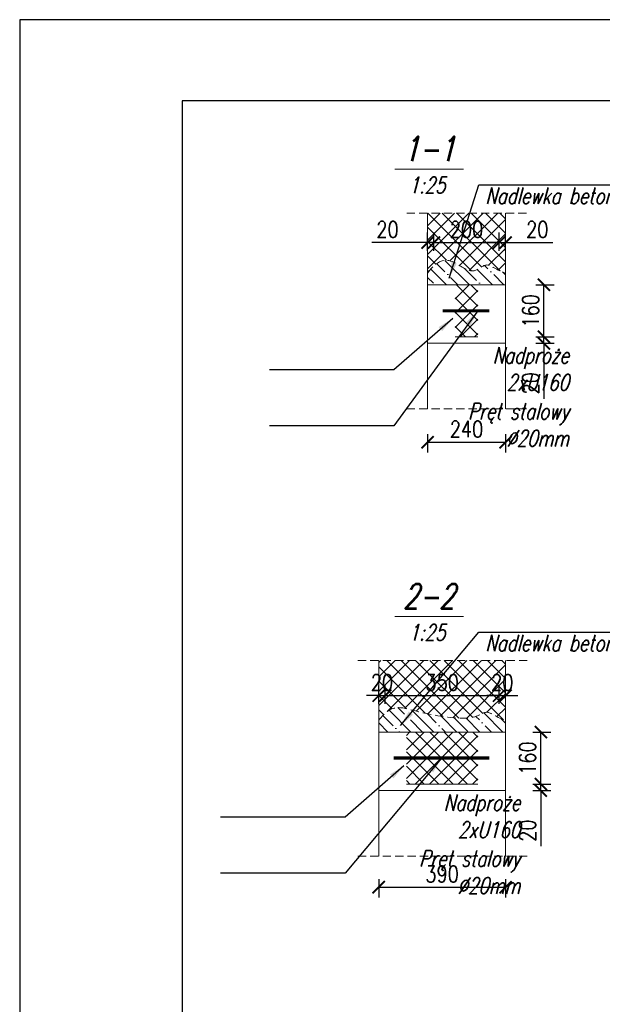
# Model space of a CAD drawing. Header units: millimetres. Extents: x 11984 to 50512, y -26688 to 13952.
# Tile 39 of 85: x 25153 to 25332, y 7941 to 8244. Entities that reach past the tile are written whole.
import ezdxf

# ---------------------------------------------------------------- set-up
doc = ezdxf.new("R2010")
doc.units = ezdxf.units.MM
doc.header["$MEASUREMENT"] = 0
doc.linetypes.add('HIDDEN', pattern=[9.525, 6.35, -3.175])
doc.layers.add('e-cad_opisy', color=7, linetype='Continuous')
doc.layers.add('e-cad_wypelnienia', color=254, linetype='Continuous')
for name, color, linetype, lineweight in [('e-cad_wymiary', 5, 'Continuous', 9), ('k-kreskowanie', 252, 'Continuous', 9), ('k-opis-blue', 161, 'Continuous', 35), ('k-opis-zbrojenia', 7, 'Continuous', 20), ('k-widok', 1, 'Continuous', 20), ('k-ściany istniejące', 190, 'Continuous', 18)]:
    doc.layers.add(name, color=color, linetype=linetype, lineweight=lineweight)
doc.styles.add('e-cad_1', font='simplex.shx', dxfattribs={"width": 0.8})
doc.styles.add('OPIS', font='simplex.shx', dxfattribs={"width": 0.85, "height": 15})
doc.styles.add('simplex15', font='simplex.shx', dxfattribs={"width": 0.75, "oblique": 15, "height": 10})
doc.dimstyles.new('e-cad_1_25_[cm]', dxfattribs={"dimscale": 2.5, "dimtxt": 2, "dimasz": 1.5, "dimexe": 1.25, "dimexo": 0.625, "dimtad": 1, "dimdec": 0, "dimlfac": 10, "dimrnd": 0.1, "dimdsep": 46, "dimtxsty": 'e-cad_1', "dimblk": 'ARCHTICK', "dimcen": 2.5, "dimclrd": 256, "dimclre": 256, "dimclrt": 7, "dimadec": 0, "dimazin": 0, "dimtfac": 1, "dimtdec": 0, "dimtix": 1, "dimtmove": 0, "dimatfit": 3, "dimfxl": 0, "dimarcsym": 0})
doc.dimstyles.new('LINIA', dxfattribs={"dimscale": 0.5, "dimtxt": 2.5, "dimasz": 10, "dimexe": 2.5, "dimexo": 5, "dimgap": 5, "dimtad": 1, "dimdec": 1, "dimdsep": 46, "dimtxsty": 'OPIS', "dimcen": 10, "dimadec": 0, "dimazin": 0, "dimtfac": 1, "dimtdec": 1, "dimtmove": 2, "dimatfit": 3, "dimfxl": 0, "dimtolj": 1, "dimtzin": 0, "dimarcsym": 0})
pattern_1 = [(135, (28008.336, 7559.1107), (-3.535534, -3.535534), []), (135, (28008.336, 7562.646), (-3.535534, -3.535534), [6.25, -1.25, 0, -1.25])]
pattern_2 = [(45, (-3700.3182, -2523.535), (-2.2097087, 2.2097087), []), (135, (-3700.3182, -2523.535), (-2.2097087, -2.2097087), [])]

# ---------------------------------------------------------------- blocks, each defined once
blk = doc.blocks.new('_ArchTick')
at = {"color": 0, "linetype": 'ByBlock', "const_width": 0.15}
blk.add_lwpolyline([(-0.5, -0.5), (0.5, 0.5)], dxfattribs=at)
blk = doc.blocks.new('*D30')
at = {"layer": 'Defpoints', "color": 0}
for p in [(25277.99, 8134.28), (25301.99, 8134.28), (25301.99, 8113.9)]:
    blk.add_point(p, dxfattribs=at)
at = {"layer": 'e-cad_wymiary', "lineweight": -2}
for p, q in [((25277.99, 8116.4), (25277.99, 8110.78)), ((25301.99, 8116.4), (25301.99, 8110.78)), ((25277.99, 8113.9), (25301.99, 8113.9))]:
    blk.add_line(p, q, dxfattribs=at)
at = {"layer": 'e-cad_wymiary', "lineweight": -2, "xscale": 3.75, "yscale": 3.75, "zscale": 3.75, "rotation": 180}
blk.add_blockref('_ArchTick', (25277.99, 8113.9), dxfattribs=at)
at = {"layer": 'e-cad_wymiary', "lineweight": -2, "xscale": 3.75, "yscale": 3.75, "zscale": 3.75}
blk.add_blockref('_ArchTick', (25301.99, 8113.9), dxfattribs=at)
at = {"layer": 'e-cad_wymiary', "color": 7, "insert": (25289.99, 8117.96), "char_height": 5, "attachment_point": 5, "style": 'e-cad_1'}
blk.add_mtext('240', dxfattribs=at)
blk = doc.blocks.new('*D31')
at = {"layer": 'Defpoints', "color": 0}
for p in [(25299.99, 8146.33), (25313.78, 8146.33), (25301.99, 8144.33)]:
    blk.add_point(p, dxfattribs=at)
at = {"layer": 'e-cad_wymiary', "lineweight": -2}
for p, q in [((25313.78, 8146.33), (25313.78, 8150.08)), ((25311.28, 8146.33), (25316.9, 8146.33)), ((25313.78, 8144.33), (25313.78, 8146.33)), ((25311.28, 8144.33), (25316.9, 8144.33)), ((25313.78, 8144.33), (25313.78, 8127.23))]:
    blk.add_line(p, q, dxfattribs=at)
at = {"layer": 'e-cad_wymiary', "lineweight": -2, "xscale": 3.75, "yscale": 3.75, "zscale": 3.75}
for p, rotation in [((25313.78, 8146.33), 270), ((25313.78, 8144.33), 90)]:
    blk.add_blockref('_ArchTick', p, dxfattribs=dict(at, rotation=rotation))
at = {"layer": 'e-cad_wymiary', "color": 7, "insert": (25309.71, 8132.03), "char_height": 5, "attachment_point": 5, "rotation": 90, "style": 'e-cad_1'}
blk.add_mtext('20', dxfattribs=at)
blk = doc.blocks.new('*D32')
at = {"layer": 'Defpoints', "color": 0}
for p in [(25301.99, 8162.33), (25313.78, 8162.33), (25299.99, 8146.33)]:
    blk.add_point(p, dxfattribs=at)
at = {"layer": 'e-cad_wymiary', "lineweight": -2}
for p, q in [((25311.28, 8162.33), (25316.9, 8162.33)), ((25313.78, 8146.33), (25313.78, 8162.33)), ((25311.28, 8146.33), (25316.9, 8146.33))]:
    blk.add_line(p, q, dxfattribs=at)
at = {"layer": 'e-cad_wymiary', "lineweight": -2, "xscale": 3.75, "yscale": 3.75, "zscale": 3.75}
for p, rotation in [((25313.78, 8162.33), 90), ((25313.78, 8146.33), 270)]:
    blk.add_blockref('_ArchTick', p, dxfattribs=dict(at, rotation=rotation))
at = {"layer": 'e-cad_wymiary', "color": 7, "insert": (25309.71, 8154.33), "char_height": 5, "attachment_point": 5, "rotation": 90, "style": 'e-cad_1'}
blk.add_mtext('160', dxfattribs=at)
blk = doc.blocks.new('*D33')
at = {"layer": 'Defpoints', "color": 0}
for p in [(25277.99, 8175.31), (25277.99, 8162.33), (25279.99, 8162.33)]:
    blk.add_point(p, dxfattribs=at)
at = {"layer": 'e-cad_wymiary', "lineweight": -2}
for p, q in [((25277.99, 8172.81), (25277.99, 8178.43)), ((25279.99, 8172.81), (25279.99, 8178.43)), ((25277.99, 8175.31), (25260.89, 8175.31)), ((25279.99, 8175.31), (25277.99, 8175.31)), ((25279.99, 8175.31), (25283.74, 8175.31))]:
    blk.add_line(p, q, dxfattribs=at)
at = {"layer": 'e-cad_wymiary', "lineweight": -2, "xscale": 3.75, "yscale": 3.75, "zscale": 3.75}
blk.add_blockref('_ArchTick', (25277.99, 8175.31), dxfattribs=at)
at = {"layer": 'e-cad_wymiary', "lineweight": -2, "xscale": 3.75, "yscale": 3.75, "zscale": 3.75, "rotation": 180}
blk.add_blockref('_ArchTick', (25279.99, 8175.31), dxfattribs=at)
at = {"layer": 'e-cad_wymiary', "color": 7, "insert": (25265.69, 8179.37), "char_height": 5, "attachment_point": 5, "style": 'e-cad_1'}
blk.add_mtext('20', dxfattribs=at)
blk = doc.blocks.new('*D34')
at = {"layer": 'Defpoints', "color": 0}
for p in [(25299.99, 8175.31), (25279.99, 8162.33), (25299.99, 8162.33)]:
    blk.add_point(p, dxfattribs=at)
at = {"layer": 'e-cad_wymiary', "lineweight": -2}
for p, q in [((25279.99, 8172.81), (25279.99, 8178.43)), ((25299.99, 8172.81), (25299.99, 8178.43)), ((25279.99, 8175.31), (25299.99, 8175.31))]:
    blk.add_line(p, q, dxfattribs=at)
at = {"layer": 'e-cad_wymiary', "lineweight": -2, "xscale": 3.75, "yscale": 3.75, "zscale": 3.75, "rotation": 180}
blk.add_blockref('_ArchTick', (25279.99, 8175.31), dxfattribs=at)
at = {"layer": 'e-cad_wymiary', "lineweight": -2, "xscale": 3.75, "yscale": 3.75, "zscale": 3.75}
blk.add_blockref('_ArchTick', (25299.99, 8175.31), dxfattribs=at)
at = {"layer": 'e-cad_wymiary', "color": 7, "insert": (25289.99, 8179.37), "char_height": 5, "attachment_point": 5, "style": 'e-cad_1'}
blk.add_mtext('200', dxfattribs=at)
blk = doc.blocks.new('*D35')
at = {"layer": 'Defpoints', "color": 0}
for p in [(25301.99, 8175.31), (25301.99, 8169.56), (25299.99, 8162.33)]:
    blk.add_point(p, dxfattribs=at)
at = {"layer": 'e-cad_wymiary', "lineweight": -2}
for p, q in [((25299.99, 8172.81), (25299.99, 8178.43)), ((25301.99, 8172.81), (25301.99, 8178.43)), ((25299.99, 8175.31), (25296.24, 8175.31)), ((25299.99, 8175.31), (25301.99, 8175.31)), ((25301.99, 8175.31), (25316.55, 8175.31)), ((25301.99, 8175.31), (25305.74, 8175.31))]:
    blk.add_line(p, q, dxfattribs=at)
at = {"layer": 'e-cad_wymiary', "lineweight": -2, "xscale": 3.75, "yscale": 3.75, "zscale": 3.75}
blk.add_blockref('_ArchTick', (25299.99, 8175.31), dxfattribs=at)
at = {"layer": 'e-cad_wymiary', "lineweight": -2, "xscale": 3.75, "yscale": 3.75, "zscale": 3.75, "rotation": 180}
blk.add_blockref('_ArchTick', (25301.99, 8175.31), dxfattribs=at)
at = {"layer": 'e-cad_wymiary', "color": 7, "insert": (25311.75, 8179.37), "char_height": 5, "attachment_point": 5, "style": 'e-cad_1'}
blk.add_mtext('20', dxfattribs=at)
blk = doc.blocks.new('*D36')
at = {"layer": 'Defpoints', "color": 0}
for p in [(25262.99, 7986.61), (25301.99, 7986.61), (25301.99, 7977.01)]:
    blk.add_point(p, dxfattribs=at)
at = {"layer": 'e-cad_wymiary', "lineweight": -2}
for p, q in [((25262.99, 7979.51), (25262.99, 7973.89)), ((25301.99, 7979.51), (25301.99, 7973.89)), ((25262.99, 7977.01), (25301.99, 7977.01))]:
    blk.add_line(p, q, dxfattribs=at)
at = {"layer": 'e-cad_wymiary', "lineweight": -2, "xscale": 3.75, "yscale": 3.75, "zscale": 3.75, "rotation": 180}
blk.add_blockref('_ArchTick', (25262.99, 7977.01), dxfattribs=at)
at = {"layer": 'e-cad_wymiary', "lineweight": -2, "xscale": 3.75, "yscale": 3.75, "zscale": 3.75}
blk.add_blockref('_ArchTick', (25301.99, 7977.01), dxfattribs=at)
at = {"layer": 'e-cad_wymiary', "color": 7, "insert": (25282.49, 7981.08), "char_height": 5, "attachment_point": 5, "style": 'e-cad_1'}
blk.add_mtext('390', dxfattribs=at)
blk = doc.blocks.new('*D37')
at = {"layer": 'Defpoints', "color": 0}
for p in [(25264.99, 8035.94), (25262.99, 8024.73), (25264.99, 8024.73)]:
    blk.add_point(p, dxfattribs=at)
at = {"layer": 'e-cad_wymiary', "lineweight": -2}
for p, q in [((25262.99, 8033.44), (25262.99, 8039.06)), ((25264.99, 8033.44), (25264.99, 8039.06)), ((25262.99, 8035.94), (25259.24, 8035.94)), ((25262.99, 8035.94), (25264.99, 8035.94)), ((25264.99, 8035.94), (25268.74, 8035.94))]:
    blk.add_line(p, q, dxfattribs=at)
at = {"layer": 'e-cad_wymiary', "lineweight": -2, "xscale": 3.75, "yscale": 3.75, "zscale": 3.75}
blk.add_blockref('_ArchTick', (25262.99, 8035.94), dxfattribs=at)
at = {"layer": 'e-cad_wymiary', "lineweight": -2, "xscale": 3.75, "yscale": 3.75, "zscale": 3.75, "rotation": 180}
blk.add_blockref('_ArchTick', (25264.99, 8035.94), dxfattribs=at)
at = {"layer": 'e-cad_wymiary', "color": 7, "insert": (25263.99, 8040), "char_height": 5, "attachment_point": 5, "style": 'e-cad_1'}
blk.add_mtext('20', dxfattribs=at)
blk = doc.blocks.new('*D38')
at = {"layer": 'Defpoints', "color": 0}
for p in [(25299.99, 8035.94), (25264.99, 8024.73), (25299.99, 8024.73)]:
    blk.add_point(p, dxfattribs=at)
at = {"layer": 'e-cad_wymiary', "lineweight": -2}
for p, q in [((25264.99, 8033.44), (25264.99, 8039.06)), ((25299.99, 8033.44), (25299.99, 8039.06)), ((25264.99, 8035.94), (25299.99, 8035.94))]:
    blk.add_line(p, q, dxfattribs=at)
at = {"layer": 'e-cad_wymiary', "lineweight": -2, "xscale": 3.75, "yscale": 3.75, "zscale": 3.75, "rotation": 180}
blk.add_blockref('_ArchTick', (25264.99, 8035.94), dxfattribs=at)
at = {"layer": 'e-cad_wymiary', "lineweight": -2, "xscale": 3.75, "yscale": 3.75, "zscale": 3.75}
blk.add_blockref('_ArchTick', (25299.99, 8035.94), dxfattribs=at)
at = {"layer": 'e-cad_wymiary', "color": 7, "insert": (25282.49, 8040), "char_height": 5, "attachment_point": 5, "style": 'e-cad_1'}
blk.add_mtext('350', dxfattribs=at)
blk = doc.blocks.new('*D39')
at = {"layer": 'Defpoints', "color": 0}
for p in [(25301.99, 8035.94), (25301.99, 8033.48), (25299.99, 8024.73)]:
    blk.add_point(p, dxfattribs=at)
at = {"layer": 'e-cad_wymiary', "lineweight": -2}
for p, q in [((25299.99, 8033.44), (25299.99, 8039.06)), ((25301.99, 8035.04), (25301.99, 8039.06)), ((25299.99, 8035.94), (25296.24, 8035.94)), ((25299.99, 8035.94), (25301.99, 8035.94)), ((25301.99, 8035.94), (25305.74, 8035.94))]:
    blk.add_line(p, q, dxfattribs=at)
at = {"layer": 'e-cad_wymiary', "lineweight": -2, "xscale": 3.75, "yscale": 3.75, "zscale": 3.75}
blk.add_blockref('_ArchTick', (25299.99, 8035.94), dxfattribs=at)
at = {"layer": 'e-cad_wymiary', "lineweight": -2, "xscale": 3.75, "yscale": 3.75, "zscale": 3.75, "rotation": 180}
blk.add_blockref('_ArchTick', (25301.99, 8035.94), dxfattribs=at)
at = {"layer": 'e-cad_wymiary', "color": 7, "insert": (25300.99, 8040), "char_height": 5, "attachment_point": 5, "style": 'e-cad_1'}
blk.add_mtext('20', dxfattribs=at)
blk = doc.blocks.new('*D40')
at = {"layer": 'Defpoints', "color": 0}
for p in [(25299.99, 8008.73), (25301.99, 8006.73), (25312.84, 8008.73)]:
    blk.add_point(p, dxfattribs=at)
at = {"layer": 'e-cad_wymiary', "lineweight": -2}
for p, q in [((25312.84, 8008.73), (25312.84, 8012.48)), ((25310.34, 8008.73), (25315.96, 8008.73)), ((25310.34, 8006.73), (25315.96, 8006.73)), ((25312.84, 8006.73), (25312.84, 8008.73)), ((25312.84, 8006.73), (25312.84, 7989.63))]:
    blk.add_line(p, q, dxfattribs=at)
at = {"layer": 'e-cad_wymiary', "lineweight": -2, "xscale": 3.75, "yscale": 3.75, "zscale": 3.75}
for p, rotation in [((25312.84, 8008.73), 270), ((25312.84, 8006.73), 90)]:
    blk.add_blockref('_ArchTick', p, dxfattribs=dict(at, rotation=rotation))
at = {"layer": 'e-cad_wymiary', "color": 7, "insert": (25308.77, 7994.43), "char_height": 5, "attachment_point": 5, "rotation": 90, "style": 'e-cad_1'}
blk.add_mtext('20', dxfattribs=at)
blk = doc.blocks.new('*D41')
at = {"layer": 'Defpoints', "color": 0}
for p in [(25301.99, 8024.73), (25312.84, 8024.73), (25299.99, 8008.73)]:
    blk.add_point(p, dxfattribs=at)
at = {"layer": 'e-cad_wymiary', "lineweight": -2}
for p, q in [((25310.34, 8024.73), (25315.96, 8024.73)), ((25312.84, 8008.73), (25312.84, 8024.73)), ((25310.34, 8008.73), (25315.96, 8008.73))]:
    blk.add_line(p, q, dxfattribs=at)
at = {"layer": 'e-cad_wymiary', "lineweight": -2, "xscale": 3.75, "yscale": 3.75, "zscale": 3.75}
for p, rotation in [((25312.84, 8024.73), 90), ((25312.84, 8008.73), 270)]:
    blk.add_blockref('_ArchTick', p, dxfattribs=dict(at, rotation=rotation))
at = {"layer": 'e-cad_wymiary', "color": 7, "insert": (25308.77, 8016.73), "char_height": 5, "attachment_point": 5, "rotation": 90, "style": 'e-cad_1'}
blk.add_mtext('160', dxfattribs=at)

msp = doc.modelspace()

# ---------------------------------------------------------------- hatches: boundary and pattern name
at = {"layer": 'k-kreskowanie'}
h = msp.add_hatch(dxfattribs=at)
h.set_pattern_fill('ANSI37', color=256, scale=25, style=0)
h.set_pattern_definition(pattern_2)
edge = h.paths.add_edge_path()
edge.add_line((25335.85, 8124.22), (25335.85, 8184.39))
edge.add_line((25335.85, 8184.39), (25522.45, 8184.39))
edge.add_line((25522.45, 8184.39), (25522.45, 8124.22))
edge.add_line((25522.45, 8124.22), (25478.82, 8124.22))
edge.add_line((25478.82, 8124.22), (25478.82, 8136.33))
edge.add_line((25478.82, 8136.33), (25503.82, 8136.33))
edge.add_line((25503.82, 8136.33), (25503.82, 8146.33))
edge.add_spline(control_points=[(25503.82, 8146.33), (25513.1, 8165.63), (25499.41, 8168.06), (25488.02, 8164.99), (25466.52, 8170.11), (25454.75, 8165.24), (25438.5, 8169.59), (25414.41, 8165.03), (25405.45, 8166.55), (25398.49, 8168.39), (25383.86, 8166.79), (25368.91, 8165.27), (25359.79, 8167.83), (25349.71, 8165.03), (25346.83, 8159.35), (25346.67, 8153.2), (25349.82, 8146.33)], knot_values=[0, 0, 0, 0, 1, 2, 3, 4, 5, 6, 7, 8, 9, 10, 11, 12, 13, 14, 14, 14, 14], degree=3, periodic=0)
edge.add_line((25349.82, 8146.33), (25349.82, 8136.33))
edge.add_line((25349.82, 8136.33), (25374.82, 8136.33))
edge.add_line((25374.82, 8136.33), (25374.82, 8124.22))
edge.add_line((25374.82, 8124.22), (25335.85, 8124.22))
edge = h.paths.add_edge_path()
edge.add_line((25277.99, 8184.39), (25301.99, 8184.39))
edge.add_line((25301.99, 8184.39), (25301.99, 8165.91))
edge.add_spline(control_points=[(25301.99, 8165.91), (25298.51, 8167.24), (25296.05, 8169.84), (25292.18, 8165.24), (25287.38, 8168.84), (25281.92, 8171.24), (25277.99, 8165.95)], knot_values=[0, 0, 0, 0, 1, 2, 3, 4, 4, 4, 4], degree=3, periodic=0)
edge.add_line((25277.99, 8165.95), (25277.99, 8184.39))
h.paths.add_polyline_path([(25286.49, 8146.33), (25293.49, 8146.33), (25293.49, 8154.33), (25286.49, 8154.33)])
h.paths.add_polyline_path([(25286.49, 8154.33), (25286.49, 8162.33), (25293.49, 8162.33), (25293.49, 8154.33)])
h.paths.add_polyline_path([(25470.07, 8172.85), (25383.57, 8172.85), (25383.57, 8180.35), (25470.07, 8180.35)], flags=24)
h.paths.add_polyline_path([(25505.81, 8172.85), (25496.84, 8172.85), (25496.84, 8180.35), (25505.81, 8180.35)], flags=24)
h.paths.add_polyline_path([(25356.81, 8172.85), (25347.84, 8172.85), (25347.84, 8180.35), (25356.81, 8180.35)], flags=24)
h.paths.add_polyline_path([(25296.39, 8175.62), (25283.6, 8175.62), (25283.6, 8183.12), (25296.39, 8183.12)], flags=24)
h.paths.add_polyline_path([(25483.22, 8116.82), (25470.43, 8116.82), (25470.43, 8124.32), (25483.22, 8124.32)], flags=9)
h.paths.add_polyline_path([(25383.22, 8116.82), (25370.43, 8116.82), (25370.43, 8124.32), (25383.22, 8124.32)], flags=9)
h.paths.add_polyline_path([(25498.84, 8116.82), (25486.81, 8116.82), (25486.81, 8124.32), (25498.84, 8124.32)], flags=9)
h.paths.add_polyline_path([(25366.84, 8116.82), (25354.81, 8116.82), (25354.81, 8124.32), (25366.84, 8124.32)], flags=9)
h.paths.add_polyline_path([(25345.76, 8116.82), (25336.78, 8116.82), (25336.78, 8124.32), (25345.76, 8124.32)], flags=9)
h.paths.add_polyline_path([(25518.94, 8116.82), (25509.96, 8116.82), (25509.96, 8124.32), (25518.94, 8124.32)], flags=9)
h = msp.add_hatch(dxfattribs=at)
h.set_pattern_fill('ANSI35', color=256, scale=20, angle=90, style=0)
h.set_pattern_definition(pattern_1)
edge = h.paths.add_edge_path()
edge.add_spline(control_points=[(25349.82, 8146.33), (25346.67, 8153.2), (25346.83, 8159.35), (25349.71, 8165.03), (25359.79, 8167.83), (25368.91, 8165.27), (25383.86, 8166.79), (25398.49, 8168.39), (25405.45, 8166.55), (25414.41, 8165.03), (25438.5, 8169.59), (25454.75, 8165.24), (25466.52, 8170.11), (25488.02, 8164.99), (25499.41, 8168.06), (25513.1, 8165.63), (25503.82, 8146.33)], knot_values=[0, 0, 0, 0, 1, 2, 3, 4, 5, 6, 7, 8, 9, 10, 11, 12, 13, 14, 14, 14, 14], degree=3, periodic=0)
edge.add_line((25503.82, 8146.33), (25498.82, 8146.33))
edge.add_line((25498.82, 8146.33), (25498.82, 8162.33))
edge.add_line((25498.82, 8162.33), (25354.82, 8162.33))
edge.add_line((25354.82, 8162.33), (25354.82, 8146.33))
edge.add_line((25354.82, 8146.33), (25349.82, 8146.33))
edge = h.paths.add_edge_path()
edge.add_line((25277.99, 8162.33), (25277.99, 8165.95))
edge.add_spline(control_points=[(25277.99, 8165.95), (25281.92, 8171.24), (25287.38, 8168.84), (25292.18, 8165.24), (25296.05, 8169.84), (25298.51, 8167.24), (25301.99, 8165.91)], knot_values=[0, 0, 0, 0, 1, 2, 3, 4, 4, 4, 4], degree=3, periodic=0)
edge.add_line((25301.99, 8165.91), (25301.99, 8162.33))
edge.add_line((25301.99, 8162.33), (25277.99, 8162.33))
h = msp.add_hatch(dxfattribs=at)
h.set_pattern_fill('ANSI37', color=256, scale=25, style=0)
h.set_pattern_definition(pattern_2)
edge = h.paths.add_edge_path()
edge.add_line((25336.85, 7986.61), (25336.85, 8046.78))
edge.add_line((25336.85, 8046.78), (25521.45, 8046.78))
edge.add_line((25521.45, 8046.78), (25521.45, 7986.61))
edge.add_line((25521.45, 7986.61), (25477.82, 7986.61))
edge.add_line((25477.82, 7986.61), (25477.82, 7998.73))
edge.add_line((25477.82, 7998.73), (25502.82, 7998.73))
edge.add_line((25502.82, 7998.73), (25502.82, 8008.73))
edge.add_spline(control_points=[(25502.82, 8008.73), (25512.1, 8028.02), (25498.41, 8030.45), (25487.02, 8027.38), (25466.52, 8032.5), (25454.75, 8027.64), (25438.5, 8031.99), (25414.41, 8027.42), (25405.45, 8028.94), (25398.49, 8030.78), (25383.86, 8029.18), (25369.91, 8027.66), (25360.79, 8030.22), (25350.71, 8027.42), (25347.83, 8021.75), (25347.67, 8015.59), (25350.82, 8008.73)], knot_values=[0, 0, 0, 0, 1, 2, 3, 4, 5, 6, 7, 8, 9, 10, 11, 12, 13, 14, 14, 14, 14], degree=3, periodic=0)
edge.add_line((25350.82, 8008.73), (25350.82, 7998.73))
edge.add_line((25350.82, 7998.73), (25375.82, 7998.73))
edge.add_line((25375.82, 7998.73), (25375.82, 7986.61))
edge.add_line((25375.82, 7986.61), (25336.85, 7986.61))
edge = h.paths.add_edge_path()
edge.add_line((25262.99, 8046.78), (25301.99, 8046.78))
edge.add_line((25301.99, 8046.78), (25301.99, 8028.3))
edge.add_spline(control_points=[(25301.99, 8028.3), (25298.51, 8029.63), (25296.05, 8032.23), (25292.18, 8027.63), (25272.38, 8031.23), (25266.92, 8033.63), (25262.99, 8028.35)], knot_values=[0, 0, 0, 0, 1, 2, 3, 4, 4, 4, 4], degree=3, periodic=0)
edge.add_line((25262.99, 8028.35), (25262.99, 8046.78))
h.paths.add_polyline_path([(25271.49, 8008.73), (25293.49, 8008.73), (25293.49, 8016.73), (25271.49, 8016.73)])
h.paths.add_polyline_path([(25271.49, 8016.73), (25271.49, 8024.73), (25293.49, 8024.73), (25293.49, 8016.73)])
h.paths.add_polyline_path([(25470.45, 8035.24), (25383.19, 8035.24), (25383.19, 8042.74), (25470.45, 8042.74)], flags=24)
h.paths.add_polyline_path([(25357.81, 8035.24), (25348.84, 8035.24), (25348.84, 8042.74), (25357.81, 8042.74)], flags=24)
h.paths.add_polyline_path([(25504.81, 8035.24), (25495.84, 8035.24), (25495.84, 8042.74), (25504.81, 8042.74)], flags=24)
h.paths.add_polyline_path([(25288.89, 8036.25), (25276.1, 8036.25), (25276.1, 8043.75), (25288.89, 8043.75)], flags=24)
h.paths.add_polyline_path([(25268.48, 8036.25), (25259.51, 8036.25), (25259.51, 8043.75), (25268.48, 8043.75)], flags=9)
h.paths.add_polyline_path([(25305.48, 8036.25), (25296.51, 8036.25), (25296.51, 8043.75), (25305.48, 8043.75)], flags=9)
h = msp.add_hatch(dxfattribs=at)
h.set_pattern_fill('ANSI35', color=256, scale=20, angle=90, style=0)
h.set_pattern_definition(pattern_1)
edge = h.paths.add_edge_path()
edge.add_spline(control_points=[(25350.82, 8008.73), (25347.67, 8015.59), (25347.83, 8021.75), (25350.71, 8027.42), (25360.79, 8030.22), (25369.91, 8027.66), (25383.86, 8029.18), (25398.49, 8030.78), (25405.45, 8028.94), (25414.41, 8027.42), (25438.5, 8031.99), (25454.75, 8027.64), (25466.52, 8032.5), (25487.02, 8027.38), (25498.41, 8030.45), (25512.1, 8028.02), (25502.82, 8008.73)], knot_values=[0, 0, 0, 0, 1, 2, 3, 4, 5, 6, 7, 8, 9, 10, 11, 12, 13, 14, 14, 14, 14], degree=3, periodic=0)
edge.add_line((25502.82, 8008.73), (25497.82, 8008.73))
edge.add_line((25497.82, 8008.73), (25497.82, 8024.73))
edge.add_line((25497.82, 8024.73), (25355.82, 8024.73))
edge.add_line((25355.82, 8024.73), (25355.82, 8008.73))
edge.add_line((25355.82, 8008.73), (25350.82, 8008.73))
edge = h.paths.add_edge_path()
edge.add_line((25262.99, 8024.73), (25262.99, 8028.35))
edge.add_spline(control_points=[(25262.99, 8028.35), (25266.92, 8033.63), (25272.38, 8031.23), (25292.18, 8027.63), (25296.05, 8032.23), (25298.51, 8029.63), (25301.99, 8028.3)], knot_values=[0, 0, 0, 0, 1, 2, 3, 4, 4, 4, 4], degree=3, periodic=0)
edge.add_line((25301.99, 8028.3), (25301.99, 8024.73))
edge.add_line((25301.99, 8024.73), (25262.99, 8024.73))

# ---------------------------------------------------------------- linework, layer by layer
at = {"layer": 'e-cad_wypelnienia'}
for points in [[(25152.59, 7501.39), (26402.59, 7501.39), (26402.59, 8243.89), (25152.59, 8243.89)], [(25202.59, 7526.39), (26377.59, 7526.39), (26377.59, 8218.89), (25202.59, 8218.89)]]:
    msp.add_lwpolyline(points, close=True, dxfattribs=at)
at = {"layer": 'k-widok', "ltscale": 0.1}
for p, q in [((25267.9, 8197.92), (25289.02, 8197.92)), ((25267.9, 8060.32), (25289.02, 8060.32))]:
    msp.add_line(p, q, dxfattribs=at)
at = {"layer": 'k-widok', "linetype": 'HIDDEN', "ltscale": 0.4}
for p, q in [((25271.6, 8184.39), (25309.64, 8184.39)), ((25271.6, 8124.22), (25309.64, 8124.22)), ((25256.6, 8046.78), (25309.64, 8046.78)), ((25256.6, 7986.61), (25309.64, 7986.61))]:
    msp.add_line(p, q, dxfattribs=at)
at = {"layer": 'k-widok'}
for p, q in [((25277.99, 8144.33), (25277.99, 8124.22)), ((25301.99, 8144.33), (25301.99, 8124.22)), ((25262.99, 8006.73), (25262.99, 7986.61)), ((25301.99, 8006.73), (25301.99, 7986.61))]:
    msp.add_line(p, q, dxfattribs=at)
for points in [[(25277.99, 8162.33), (25277.99, 8144.33), (25301.99, 8144.33), (25301.99, 8162.33)], [(25262.99, 8024.73), (25262.99, 8006.73), (25301.99, 8006.73), (25301.99, 8024.73)]]:
    msp.add_lwpolyline(points, dxfattribs=at)
at = {"layer": 'k-widok', "const_width": 1}
for points in [[(25282.63, 8154.33), (25297.04, 8154.33)], [(25267.63, 8016.73), (25297.04, 8016.73)]]:
    msp.add_lwpolyline(points, dxfattribs=at)
at = {"layer": 'k-widok', "linetype": 'HIDDEN', "ltscale": 0.4}
for points in [[(25277.99, 8165.95), (25281.92, 8171.24), (25287.38, 8168.84), (25292.18, 8165.24), (25296.05, 8169.84), (25298.51, 8167.24), (25301.99, 8165.91)], [(25262.99, 8028.35), (25266.92, 8033.63), (25272.38, 8031.23), (25292.18, 8027.63), (25296.05, 8032.23), (25298.51, 8029.63), (25301.99, 8028.3)]]:
    msp.add_open_spline(points, degree=3, dxfattribs=at)
at = {"layer": 'k-ściany istniejące'}
for p, q in [((25286.49, 8146.33), (25293.49, 8146.33)), ((25271.49, 8008.73), (25293.49, 8008.73))]:
    msp.add_line(p, q, dxfattribs=at)
for points in [[(25277.99, 8184.39), (25277.99, 8162.33), (25301.99, 8162.33), (25301.99, 8184.39)], [(25262.99, 8046.78), (25262.99, 8024.73), (25301.99, 8024.73), (25301.99, 8046.78)]]:
    msp.add_lwpolyline(points, dxfattribs=at)

# ---------------------------------------------------------------- texts
at = {"layer": 'e-cad_opisy', "char_height": 5, "width": 90.3162, "style": 'simplex15'}
for s, insert, attachment_point in [('Nadlewka betonowa niskoskurczowa', (25295.75, 8187.23), 7), ('1:25', (25272.25, 8195.51), 1), ('Nadproże \\P2xU160', (25321.47, 8129.8), 9), ('Pręt stalowy\\P∅20mm', (25321.47, 8112.61), 9), ('Nadlewka betonowa niskoskurczowa', (25295.75, 8049.63), 7), ('1:25', (25272.25, 8057.9), 1), ('Nadproże \\P2xU160', (25306.47, 7992.2), 9), ('Pręt stalowy\\P∅20mm', (25306.47, 7975), 9)]:
    msp.add_mtext(s, dxfattribs=dict(at, insert=insert, attachment_point=attachment_point))
at = {"layer": 'k-opis-blue', "char_height": 7.5, "width": 8.5014, "attachment_point": 1, "style": 'simplex15'}
for s, insert in [('1-1', (25270.48, 8207.91)), ('2-2', (25270.48, 8070.3))]:
    msp.add_mtext(s, dxfattribs=dict(at, insert=insert))

# ---------------------------------------------------------------- dimensions: what is measured, and where the dimension line sits
at = {"layer": 'e-cad_wymiary'}
dim = msp.add_linear_dim(base=(25277.99, 8175.31), p1=(25279.99, 8162.33), p2=(25277.99, 8162.33), dimstyle='e-cad_1_25_[cm]', dxfattribs=at)
dim.commit()
dim.dimension.update_dxf_attribs({"geometry": '*D33', "text_midpoint": (25265.69, 8175.31), "dimtype": 160})
for base, p1, p2, picture, middle in [((25299.99, 8175.31), (25279.99, 8162.33), (25299.99, 8162.33), '*D34', (25289.99, 8179.37)), ((25301.99, 8113.9), (25277.99, 8134.28), (25301.99, 8134.28), '*D30', (25289.99, 8117.96)), ((25264.99, 8035.94), (25262.99, 8024.73), (25264.99, 8024.73), '*D37', (25263.99, 8040)), ((25301.99, 7977.01), (25262.99, 7986.61), (25301.99, 7986.61), '*D36', (25282.49, 7981.08))]:
    dim = msp.add_linear_dim(base=base, p1=p1, p2=p2, dimstyle='e-cad_1_25_[cm]', dxfattribs=at)
    dim.commit()
    dim.dimension.update_dxf_attribs({"geometry": picture, "text_midpoint": middle})
dim = msp.add_linear_dim(base=(25301.99, 8175.31), p1=(25299.99, 8162.33), p2=(25301.99, 8169.56), dimstyle='e-cad_1_25_[cm]', override={"dimtmove": 1}, dxfattribs=at)
dim.commit()
dim.dimension.update_dxf_attribs({"geometry": '*D35', "text_midpoint": (25311.75, 8175.31), "dimtype": 160})
for base, p1, p2, picture, middle in [((25313.78, 8162.33), (25299.99, 8146.33), (25301.99, 8162.33), '*D32', (25309.71, 8154.33)), ((25312.84, 8024.73), (25299.99, 8008.73), (25301.99, 8024.73), '*D41', (25308.77, 8016.73))]:
    dim = msp.add_linear_dim(base=base, p1=p1, p2=p2, angle=90, dimstyle='e-cad_1_25_[cm]', override={"dimtmove": 1}, dxfattribs=at)
    dim.commit()
    dim.dimension.update_dxf_attribs({"geometry": picture, "text_midpoint": middle})
for base, p1, p2, picture, middle in [((25313.78, 8146.33), (25301.99, 8144.33), (25299.99, 8146.33), '*D31', (25313.78, 8132.03)), ((25312.84, 8008.73), (25301.99, 8006.73), (25299.99, 8008.73), '*D40', (25312.84, 7994.43))]:
    dim = msp.add_linear_dim(base=base, p1=p1, p2=p2, angle=90, dimstyle='e-cad_1_25_[cm]', dxfattribs=at)
    dim.commit()
    dim.dimension.update_dxf_attribs({"geometry": picture, "text_midpoint": middle, "dimtype": 160})
for base, p1, p2, picture, middle in [((25299.99, 8035.94), (25264.99, 8024.73), (25299.99, 8024.73), '*D38', (25282.49, 8040)), ((25301.99, 8035.94), (25299.99, 8024.73), (25301.99, 8033.48), '*D39', (25300.99, 8040))]:
    dim = msp.add_linear_dim(base=base, p1=p1, p2=p2, dimstyle='e-cad_1_25_[cm]', override={"dimtmove": 1}, dxfattribs=at)
    dim.commit()
    dim.dimension.update_dxf_attribs({"geometry": picture, "text_midpoint": middle})

# ---------------------------------------------------------------- leaders
at = {"layer": 'k-opis-zbrojenia'}
for points in [[(25284.67, 8164.33), (25293.75, 8193.1), (25351.74, 8193.1)], [(25293.49, 8154.33), (25267.64, 8118.97), (25229.39, 8118.97)], [(25285.74, 8152), (25267.64, 8136.17), (25229.39, 8136.17)], [(25269.67, 8026.73), (25293.75, 8055.5), (25351.74, 8055.5)], [(25282.34, 8016.73), (25252.64, 7981.37), (25214.39, 7981.37)], [(25270.74, 8014.39), (25252.64, 7998.56), (25214.39, 7998.56)]]:
    msp.add_leader(points, dimstyle='LINIA', dxfattribs=at)

doc.saveas('drawing.dxf')
